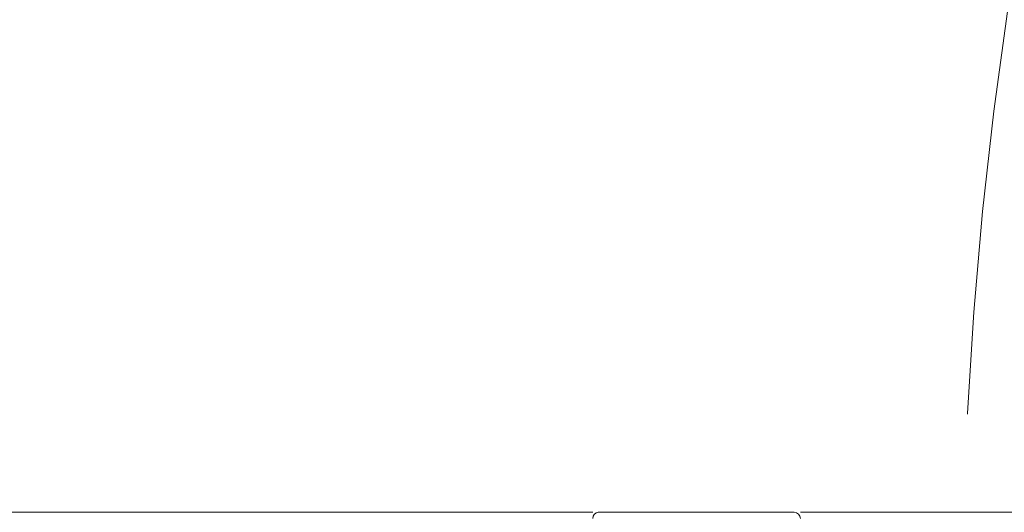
# Model space of a CAD drawing. Header units: centimetres. Extents: x -2424 to 2319, y 5 to 3760.
# Tile 6 of 117: x 326 to 350, y 396 to 408. Entities that reach past the tile are written whole.
import ezdxf

# ---------------------------------------------------------------- set-up
doc = ezdxf.new("R2010")
doc.units = ezdxf.units.CM
doc.linetypes.add('Dash', pattern=[60, 30, -30])
for name, color, linetype, lineweight in [('A-DETL-GENF', 92, 'Continuous', 9), ('A-DOOR-HDLN', 31, 'Continuous', 13), ('A-GLAZ-CWMG', 51, 'Continuous', 13)]:
    doc.layers.add(name, color=color, linetype=linetype, lineweight=lineweight)

msp = doc.modelspace()

# ---------------------------------------------------------------- linework, layer by layer
at = {"layer": 'A-DETL-GENF', "color": 251, "lineweight": 9, "extrusion": (0, 0, -1)}
msp.add_line((340.0110537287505, 395.9255545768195), (344.726751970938, 395.9255545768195), dxfattribs=at)
for centre, radius, start, end in [((-340.0270861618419, 395.7760774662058), 0.1503344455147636, 0.1054500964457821, 83.87804347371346), ((-344.7267511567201, 395.7755537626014), 0.1500008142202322, 90.00031100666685, 179.9996844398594)]:
    msp.add_arc(centre, radius, start, end, dxfattribs=at)
at = {"layer": 'A-DOOR-HDLN', "color": 251, "linetype": 'Dash', "lineweight": 9}
msp.add_arc((447.376643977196, 393.4255828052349), 98.59392974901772, 89.99999999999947, 179.9999999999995, dxfattribs=at)
at = {"layer": 'A-GLAZ-CWMG', "color": 251, "lineweight": 9}
for p, q in [((339.8767519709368, 395.9255545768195), (307.3767519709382, 395.9255545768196)), ((353.1857633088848, 395.9255545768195), (344.8767519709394, 395.9255545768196))]:
    msp.add_line(p, q, dxfattribs=at)

doc.saveas('drawing.dxf')
